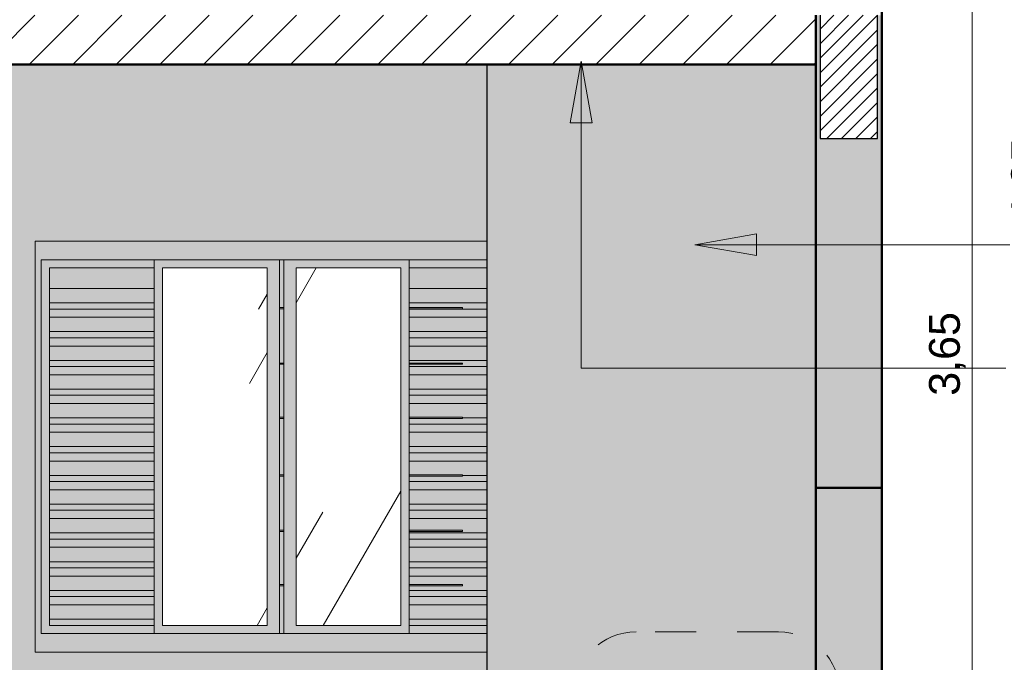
# Model space of a CAD drawing. Header units: metres. Extents: x 9.7 to 43.6, y -0.5 to 5.6.
# Tile 48 of 154: x 16.1 to 18.5, y 1.1 to 2.6. Entities that reach past the tile are written whole.
import ezdxf

# ---------------------------------------------------------------- set-up
doc = ezdxf.new("R2010")
doc.units = ezdxf.units.M
doc.linetypes.add('Traço', pattern=[0.00635, 0.003175, -0.003175])
for name, color, linetype, lineweight in [('A-ANNO-DIMS', 7, 'Continuous', 9), ('A-ANNO-DIMS-50', 7, 'Continuous', 9), ('A-ANNO-SYMB', 7, 'Continuous', 9), ('A-DETL-GENF', 7, 'Continuous', 5), ('A-FLOR', 7, 'Continuous', 5), ('A-FLOR-PATT', 7, 'Continuous', 5), ('A-GLAZ', 7, 'Continuous', 5), ('G-ANNO-TEXT', 7, 'Continuous', 9), ('I-WALL', 7, 'Continuous', 5)]:
    doc.layers.add(name, color=color, linetype=linetype, lineweight=lineweight)
doc.layers.add('A-DETL', color=7, linetype='Continuous', lineweight=5, true_color=0x00a600)
doc.styles.add('Arial', font='arial.ttf', dxfattribs={"height": 0.075})
doc.dimstyles.new('Com_linha__ref__contínua__-_Cor_Vermelha_Arial_1_5mm', dxfattribs={"dimscale": 0.3048, "dimtxt": 0.076519, "dimasz": 0.328084, "dimexe": 0.246063, "dimexo": 0.246063, "dimgap": 0.024606, "dimtad": 1, "dimrnd": 0.01, "dimzin": 0, "dimdsep": 46, "dimtxsty": 'Arial', "dimblk1": 'OBLIQUE', "dimblk2": 'OBLIQUE', "dimsah": 1, "dimcen": 0.09, "dimdle": 0.246063, "dimazin": 0, "dimtfac": 1, "dimtdec": 4, "dimtix": 1, "dimtmove": 0, "dimatfit": 3, "dimfxl": 1, "dimtvp": 1, "dimtolj": 1, "dimtzin": 0, "dimarcsym": 2})
doc.dimstyles.new('Com_linha__ref__contínua__-_Cor_Vermelha_Arial_1_5mm_1', dxfattribs={"dimscale": 0.3048, "dimtxt": 0.076519, "dimasz": 0.328084, "dimexe": 0.246063, "dimexo": 0.246063, "dimgap": 0.024606, "dimtad": 1, "dimrnd": 0.01, "dimzin": 0, "dimdsep": 46, "dimtxsty": 'Arial', "dimblk1": 'OBLIQUE', "dimblk2": 'OBLIQUE', "dimsah": 1, "dimcen": 0.09, "dimdle": 0.246063, "dimazin": 0, "dimtfac": 1, "dimtdec": 4, "dimtix": 1, "dimtmove": 2, "dimatfit": 3, "dimfxl": 1, "dimtvp": 1, "dimtolj": 1, "dimtzin": 0, "dimarcsym": 2})
pattern_1 = [(60, (13.933, 2.53), (-0.79, 3.6316), [0.5, -1]), (60, (14.933, 3.48), (-0.59413, 1.67093), [1.5, -2.5]), (60, (18.933, 10.03), (-1.12, 3.36016), [2.5, -5.65]), (60, (5.433, -9.12), (-3.751, 5.803), [5, -10]), (60, (-1.067, -24.77), (-1.5635, 12.392), [5.5, -10.5]), (60, (75.833, 129.83), (-2.09532, 5.7708), [7.5, -15]), (60, (14.433, 12.53), (-1.7396, 3.48695), [3.5, -10]), (60, (-137.567, -325.47), (-0.06016, 4.5958), [3, -3.75]), (60, (14.683, 3.68), (-4.496, 5.713), [4, -6]), (60, (-47.767, 119.78), (0.186955, -3.976185), [2.5, -5.75]), (60, (18.933, 8.18), (-0.7901, 3.6316), [0.5, -1]), (60, (12.933, 3.48), (-0.59413, 1.67093), [1.5, -2.5]), (60, (18.933, -4.97), (-1.12, 3.3602), [2.5, -5.65]), (60, (22.433, -9.12), (-3.751, 5.803), [5, -10]), (60, (-1.067, 29.83), (-1.5635, 12.392), [5.5, -10.5]), (60, (-47.967, -124.77), (-2.09532, 5.7708), [7.5, -15]), (60, (14.433, -7.47), (-1.7396, 3.487), [3.5, -10]), (60, (-137.567, 330.53), (-0.06016, 4.5958), [3, -3.75]), (60, (13.183, 1.38), (-4.496, 5.713), [4, -6]), (60, (-47.767, -114.72), (0.186955, -3.976185), [2.5, -5.75])]

# ---------------------------------------------------------------- blocks, each defined once
blk = doc.blocks.new('JANELA DE CORRE_-2767304-A0')
at = {"layer": 'A-GLAZ', "true_color": 0xfffffe}
for points in [[(16.175, 1.1), (17.275, 1.1), (17.275, 1.145), (16.19, 1.145), (16.19, 2.055), (17.275, 2.055), (17.275, 2.1), (16.175, 2.1), (16.175, 1.1043)], [(16.465, 1.145), (16.465, 1.165), (16.21, 1.165), (16.21, 2.035), (16.465, 2.035), (16.465, 2.055), (16.19, 2.055), (16.19, 1.145), (16.3033, 1.145)], [(16.415, 1.985), (16.465, 1.985), (16.465, 2.035), (16.21, 2.035), (16.21, 1.985), (16.26, 1.985)], [(17.2528, 1.985), (17.275, 1.985), (17.275, 2.035), (17.085, 2.035), (17.085, 1.985), (17.2287, 1.985)], [(16.38, 1.95), (16.465, 1.95), (16.465, 1.985), (16.21, 1.985), (16.21, 1.95), (16.295, 1.95)], [(17.2528, 1.95), (17.275, 1.95), (17.275, 1.985), (17.085, 1.985), (17.085, 1.95), (17.1841, 1.95)], [(16.31, 1.935), (16.465, 1.935), (16.465, 1.95), (16.21, 1.95), (16.21, 1.935), (16.23, 1.935)], [(17.165, 1.935), (17.275, 1.935), (17.275, 1.95), (17.085, 1.95), (17.085, 1.9385), (17.215, 1.9385), (17.215, 1.9355), (17.085, 1.935)], [(16.33, 1.915), (16.465, 1.915), (16.465, 1.935), (16.21, 1.935), (16.21, 1.915), (16.2367, 1.915)], [(17.275, 1.915), (17.275, 1.935), (17.085, 1.935), (17.085, 1.915), (17.2528, 1.915)], [(16.31, 1.88), (16.465, 1.88), (16.465, 1.915), (16.21, 1.915), (16.21, 1.88), (16.2484, 1.88)], [(17.2528, 1.88), (17.275, 1.88), (17.275, 1.915), (17.085, 1.915), (17.085, 1.88), (17.24, 1.88)], [(16.295, 1.865), (16.465, 1.865), (16.465, 1.88), (16.21, 1.88), (16.21, 1.865), (16.2534, 1.865)], [(17.2528, 1.865), (17.275, 1.865), (17.275, 1.88), (17.085, 1.88), (17.085, 1.865)], [(16.3033, 1.845), (16.465, 1.845), (16.465, 1.865), (16.21, 1.865), (16.21, 1.845)], [(16.3033, 1.81), (16.465, 1.81), (16.465, 1.845), (16.21, 1.845), (16.21, 1.81)], [(17.275, 1.845), (17.275, 1.865), (17.085, 1.865), (17.085, 1.845), (17.2528, 1.845)], [(17.2528, 1.81), (17.275, 1.81), (17.275, 1.845), (17.085, 1.845), (17.085, 1.81)], [(16.465, 1.795), (16.465, 1.81), (16.21, 1.81), (16.21, 1.795), (16.3033, 1.795)], [(17.085, 1.795), (17.275, 1.795), (17.275, 1.81), (17.085, 1.81), (17.085, 1.8035), (17.215, 1.8035), (17.215, 1.8005), (17.085, 1.8005)], [(16.465, 1.775), (16.465, 1.795), (16.21, 1.795), (16.21, 1.775), (16.3033, 1.775)], [(16.3033, 1.74), (16.465, 1.74), (16.465, 1.775), (16.21, 1.775), (16.21, 1.74)], [(17.085, 1.775), (17.275, 1.775), (17.275, 1.795), (17.085, 1.795)], [(17.275, 1.74), (17.275, 1.775), (17.085, 1.775), (17.085, 1.74), (17.2528, 1.74)], [(16.465, 1.725), (16.465, 1.74), (16.21, 1.74), (16.21, 1.725), (16.3033, 1.725)], [(17.2528, 1.725), (17.275, 1.725), (17.275, 1.74), (17.085, 1.74), (17.085, 1.725)], [(16.465, 1.705), (16.465, 1.725), (16.21, 1.725), (16.21, 1.705), (16.3033, 1.705)], [(16.3033, 1.67), (16.465, 1.67), (16.465, 1.705), (16.21, 1.705), (16.21, 1.67)], [(17.275, 1.705), (17.275, 1.725), (17.085, 1.725), (17.085, 1.705), (17.2528, 1.705)], [(17.2528, 1.67), (17.275, 1.67), (17.275, 1.705), (17.085, 1.705), (17.085, 1.6715), (17.215, 1.6715), (17.215, 1.67)], [(16.21, 1.655), (16.465, 1.655), (16.465, 1.67), (16.21, 1.67)], [(16.3033, 1.635), (16.465, 1.635), (16.465, 1.655), (16.21, 1.655), (16.21, 1.635)], [(17.215, 1.655), (17.275, 1.655), (17.275, 1.67), (17.215, 1.67), (17.215, 1.6685), (17.085, 1.6685), (17.085, 1.655)], [(17.2528, 1.635), (17.275, 1.635), (17.275, 1.655), (17.085, 1.655), (17.085, 1.635)], [(16.3033, 1.6), (16.465, 1.6), (16.465, 1.635), (16.21, 1.635), (16.21, 1.6)], [(17.085, 1.6), (17.275, 1.6), (17.275, 1.635), (17.085, 1.635)], [(16.21, 1.585), (16.465, 1.585), (16.465, 1.6), (16.21, 1.6)], [(16.21, 1.565), (16.465, 1.565), (16.465, 1.585), (16.21, 1.585)], [(17.085, 1.585), (17.275, 1.585), (17.275, 1.6), (17.085, 1.6)], [(17.2528, 1.565), (17.275, 1.565), (17.275, 1.585), (17.085, 1.585), (17.085, 1.565)], [(16.465, 1.53), (16.465, 1.565), (16.21, 1.565), (16.21, 1.53), (16.3033, 1.53)], [(17.2528, 1.53), (17.275, 1.53), (17.275, 1.565), (17.085, 1.565), (17.085, 1.5315), (17.215, 1.5315), (17.215, 1.53)], [(16.21, 1.515), (16.465, 1.515), (16.465, 1.53), (16.21, 1.53)], [(16.21, 1.495), (16.465, 1.495), (16.465, 1.515), (16.21, 1.515)], [(17.215, 1.515), (17.275, 1.515), (17.275, 1.53), (17.215, 1.53), (17.215, 1.5285), (17.085, 1.5285), (17.085, 1.515)], [(17.085, 1.495), (17.275, 1.495), (17.275, 1.515), (17.085, 1.515)], [(16.3033, 1.46), (16.465, 1.46), (16.465, 1.495), (16.21, 1.495), (16.21, 1.46), (16.295, 1.46)], [(17.2528, 1.46), (17.275, 1.46), (17.275, 1.495), (17.085, 1.495), (17.085, 1.46)], [(16.21, 1.445), (16.465, 1.445), (16.465, 1.46), (16.21, 1.46)], [(16.2834, 1.425), (16.465, 1.425), (16.465, 1.445), (16.21, 1.445), (16.21, 1.425)], [(17.085, 1.445), (17.275, 1.445), (17.275, 1.46), (17.085, 1.46)], [(17.2528, 1.425), (17.275, 1.425), (17.275, 1.445), (17.085, 1.445), (17.085, 1.425)], [(16.2717, 1.39), (16.465, 1.39), (16.465, 1.425), (16.21, 1.425), (16.21, 1.39)], [(17.215, 1.39), (17.275, 1.39), (17.275, 1.425), (17.085, 1.425), (17.085, 1.3965), (17.215, 1.3965), (17.215, 1.3935), (17.085, 1.3935), (17.085, 1.39)], [(16.465, 1.375), (16.465, 1.39), (16.21, 1.39), (16.21, 1.375), (16.3033, 1.375)], [(17.275, 1.375), (17.275, 1.39), (17.085, 1.39), (17.085, 1.375), (17.2528, 1.375)], [(16.465, 1.355), (16.465, 1.375), (16.21, 1.375), (16.21, 1.355), (16.3033, 1.355)], [(17.275, 1.355), (17.275, 1.375), (17.085, 1.375), (17.085, 1.355), (17.2528, 1.355)], [(16.21, 1.32), (16.465, 1.32), (16.465, 1.355), (16.21, 1.355)], [(17.085, 1.32), (17.275, 1.32), (17.275, 1.355), (17.085, 1.355)], [(16.3033, 1.305), (16.465, 1.305), (16.465, 1.32), (16.21, 1.32), (16.21, 1.305), (16.2434, 1.305)], [(17.2528, 1.305), (17.275, 1.305), (17.275, 1.32), (17.085, 1.32), (17.085, 1.305), (17.225, 1.305)], [(16.465, 1.285), (16.465, 1.305), (16.21, 1.305), (16.21, 1.285), (16.345, 1.285)], [(17.205, 1.285), (17.275, 1.285), (17.275, 1.305), (17.085, 1.305), (17.085, 1.285)], [(16.3033, 1.25), (16.465, 1.25), (16.465, 1.285), (16.21, 1.285), (16.21, 1.25), (16.225, 1.25)], [(17.17, 1.25), (17.275, 1.25), (17.275, 1.285), (17.085, 1.285), (17.085, 1.2645), (17.215, 1.2645), (17.215, 1.2615), (17.085, 1.2615), (17.085, 1.25)], [(16.395, 1.235), (16.465, 1.235), (16.465, 1.25), (16.21, 1.25), (16.21, 1.235), (16.3033, 1.235)], [(17.275, 1.235), (17.275, 1.25), (17.085, 1.25), (17.085, 1.235), (17.2528, 1.235)], [(16.415, 1.215), (16.465, 1.215), (16.465, 1.235), (16.21, 1.235), (16.21, 1.215), (16.3033, 1.215)], [(17.275, 1.215), (17.275, 1.235), (17.085, 1.235), (17.085, 1.215), (17.2528, 1.215)], [(16.465, 1.18), (16.465, 1.215), (16.21, 1.215), (16.21, 1.18), (16.45, 1.18)], [(17.1, 1.18), (17.275, 1.18), (17.275, 1.215), (17.085, 1.215), (17.085, 1.18)], [(16.3033, 1.165), (16.465, 1.165), (16.465, 1.18), (16.21, 1.18), (16.21, 1.165)], [(17.275, 1.165), (17.275, 1.18), (17.085, 1.18), (17.085, 1.165), (17.2528, 1.165)]]:
    blk.add_hatch(color=7, dxfattribs=at).paths.add_polyline_path(points)
h = blk.add_hatch(color=7, dxfattribs=at)
h.paths.add_polyline_path([(16.465, 1.145), (16.77, 1.145), (16.77, 2.055), (16.465, 2.055), (16.465, 1.293)])
h.paths.add_polyline_path([(16.74, 1.165), (16.485, 1.165), (16.485, 2.035), (16.74, 2.035), (16.74, 1.293)])
at = {"layer": 'A-GLAZ', "true_color": 0x7f7f7f}
h = blk.add_hatch(color=8, dxfattribs=at)
h.paths.add_polyline_path([(16.78, 1.145), (16.78, 1.2615), (16.77, 1.2615), (16.77, 1.145), (16.778, 1.145)])
h.paths.add_polyline_path([(16.78, 1.2645), (16.78, 1.3935), (16.77, 1.3935), (16.77, 1.2645), (16.778, 1.2645)])
h.paths.add_polyline_path([(16.78, 1.3965), (16.78, 1.5285), (16.77, 1.5285), (16.77, 1.3965)])
h.paths.add_polyline_path([(16.77, 1.5315), (16.78, 1.5315), (16.78, 1.6685), (16.77, 1.6685)])
h.paths.add_polyline_path([(16.77, 1.6715), (16.78, 1.6715), (16.78, 1.8005), (16.77, 1.8005)])
h.paths.add_polyline_path([(16.78, 1.8035), (16.78, 1.9355), (16.77, 1.9355), (16.77, 1.8035)])
h.paths.add_polyline_path([(16.78, 1.9385), (16.78, 2.055), (16.77, 2.055), (16.77, 1.9385)])
at = {"layer": 'A-GLAZ', "true_color": 0xfffffe}
h = blk.add_hatch(color=7, dxfattribs=at)
h.paths.add_polyline_path([(16.78, 1.145), (17.085, 1.145), (17.085, 2.055), (16.78, 2.055), (16.78, 1.293)])
h.paths.add_polyline_path([(17.065, 1.165), (16.81, 1.165), (16.81, 2.035), (17.065, 2.035), (17.065, 1.293)])
h = blk.add_hatch(color=7, dxfattribs=at)
h.paths.add_polyline_path([(17.085, 1.145), (17.275, 1.145), (17.275, 1.165), (17.085, 1.165), (17.085, 1.1465)])
h.paths.add_polyline_path([(17.2528, 2.035), (17.275, 2.035), (17.275, 2.055), (17.085, 2.055), (17.085, 2.035)])
at = {"layer": 'A-GLAZ', "true_color": 0xbee8fe}
h = blk.add_hatch(dxfattribs=at)
h.set_pattern_fill('FP_3', color=254, style=0, pattern_type=2)
h.set_pattern_definition(pattern_1)
h.paths.add_polyline_path([(16.74, 1.165), (16.74, 2.035), (16.485, 2.035), (16.485, 1.165), (16.6198, 1.165)])
h = blk.add_hatch(dxfattribs=at)
h.set_pattern_fill('FP_3', color=254, style=0, pattern_type=2)
h.set_pattern_definition(pattern_1)
h.paths.add_polyline_path([(17.065, 1.165), (17.065, 2.035), (16.81, 2.035), (16.81, 1.165), (16.9363, 1.165)])
at = {"layer": 'A-GLAZ', "true_color": 0xfffffe}
h = blk.add_hatch(color=7, dxfattribs=at)
h.paths.add_polyline_path([(16.78, 1.9355), (16.78, 1.9385), (16.77, 1.9385), (16.77, 1.9355)])
h.paths.add_polyline_path([(17.215, 1.9355), (17.215, 1.9385), (17.085, 1.9385), (17.085, 1.9355), (17.1845, 1.9355)])
h = blk.add_hatch(color=7, dxfattribs=at)
h.paths.add_polyline_path([(17.215, 1.8005), (17.215, 1.8035), (17.085, 1.8035), (17.085, 1.8005)])
h.paths.add_polyline_path([(16.77, 1.8005), (16.78, 1.8005), (16.78, 1.8035), (16.77, 1.8035)])
h = blk.add_hatch(color=7, dxfattribs=at)
h.paths.add_polyline_path([(16.77, 1.6685), (16.78, 1.6685), (16.78, 1.6715), (16.77, 1.6715), (16.77, 1.6705)])
h.paths.add_polyline_path([(17.085, 1.6685), (17.215, 1.6685), (17.215, 1.6715), (17.085, 1.6715), (17.085, 1.67)])
h = blk.add_hatch(color=7, dxfattribs=at)
h.paths.add_polyline_path([(17.085, 1.5285), (17.215, 1.5285), (17.215, 1.5315), (17.085, 1.5315), (17.085, 1.53)])
h.paths.add_polyline_path([(16.78, 1.5285), (16.78, 1.5315), (16.77, 1.5315), (16.77, 1.5285)])
h = blk.add_hatch(color=7, dxfattribs=at)
h.paths.add_polyline_path([(16.77, 1.3935), (16.78, 1.3935), (16.78, 1.3965), (16.77, 1.3965)])
h.paths.add_polyline_path([(17.215, 1.3935), (17.215, 1.3965), (17.085, 1.3965), (17.085, 1.3935)])
h = blk.add_hatch(color=7, dxfattribs=at)
h.paths.add_polyline_path([(16.77, 1.2615), (16.78, 1.2615), (16.78, 1.2645), (16.77, 1.2645)])
h.paths.add_polyline_path([(17.1815, 1.2615), (17.215, 1.2615), (17.215, 1.2645), (17.085, 1.2645), (17.085, 1.2615)])
at = {"layer": 'A-GLAZ'}
for p, q in [((16.175, 2.1), (16.175, 1.1)), ((17.275, 2.1), (16.175, 2.1)), ((16.19, 2.055), (17.275, 2.055)), ((16.19, 1.145), (16.19, 2.055)), ((16.465, 2.055), (16.465, 1.145)), ((16.77, 1.145), (16.77, 2.055)), ((16.78, 2.055), (16.78, 1.145)), ((17.085, 1.145), (17.085, 2.055)), ((16.21, 1.165), (16.21, 2.035)), ((16.21, 2.035), (16.465, 2.035)), ((16.485, 1.165), (16.485, 2.035)), ((16.485, 2.035), (16.74, 2.035)), ((16.74, 2.035), (16.74, 1.165)), ((16.81, 2.035), (17.065, 2.035)), ((16.81, 1.165), (16.81, 2.035)), ((17.065, 2.035), (17.065, 1.165)), ((17.085, 2.035), (17.275, 2.035)), ((16.21, 1.985), (16.465, 1.985)), ((17.085, 1.985), (17.275, 1.985)), ((16.21, 1.95), (16.465, 1.95)), ((17.085, 1.95), (17.275, 1.95)), ((16.21, 1.935), (16.465, 1.935)), ((16.77, 1.9385), (16.78, 1.9385)), ((16.77, 1.9355), (16.78, 1.9355)), ((17.085, 1.9385), (17.215, 1.9385)), ((17.085, 1.9355), (17.215, 1.9355)), ((17.085, 1.935), (17.275, 1.935)), ((17.215, 1.9385), (17.215, 1.9355)), ((16.21, 1.915), (16.465, 1.915)), ((17.085, 1.915), (17.275, 1.915)), ((16.21, 1.88), (16.465, 1.88)), ((17.085, 1.88), (17.275, 1.88)), ((16.21, 1.865), (16.465, 1.865)), ((16.21, 1.845), (16.465, 1.845)), ((17.085, 1.865), (17.275, 1.865)), ((17.085, 1.845), (17.275, 1.845)), ((16.21, 1.81), (16.465, 1.81)), ((16.77, 1.8035), (16.78, 1.8035)), ((16.77, 1.8005), (16.78, 1.8005)), ((17.085, 1.81), (17.275, 1.81)), ((17.085, 1.8035), (17.215, 1.8035)), ((17.085, 1.8005), (17.215, 1.8005)), ((17.215, 1.8035), (17.215, 1.8005)), ((16.21, 1.795), (16.465, 1.795)), ((16.21, 1.775), (16.465, 1.775)), ((17.085, 1.795), (17.275, 1.795)), ((17.085, 1.775), (17.275, 1.775)), ((16.21, 1.74), (16.465, 1.74)), ((17.085, 1.74), (17.275, 1.74)), ((16.21, 1.725), (16.465, 1.725)), ((16.21, 1.705), (16.465, 1.705)), ((17.085, 1.725), (17.275, 1.725)), ((17.085, 1.705), (17.275, 1.705)), ((16.21, 1.67), (16.465, 1.67)), ((16.21, 1.655), (16.465, 1.655)), ((16.77, 1.6715), (16.78, 1.6715)), ((16.77, 1.6685), (16.78, 1.6685)), ((17.085, 1.6715), (17.215, 1.6715)), ((17.085, 1.6685), (17.215, 1.6685)), ((17.085, 1.655), (17.275, 1.655)), ((17.215, 1.6715), (17.215, 1.6685)), ((17.215, 1.67), (17.275, 1.67)), ((16.21, 1.635), (16.465, 1.635)), ((17.085, 1.635), (17.275, 1.635)), ((16.21, 1.6), (16.465, 1.6)), ((16.21, 1.585), (16.465, 1.585)), ((17.085, 1.6), (17.275, 1.6)), ((17.085, 1.585), (17.275, 1.585)), ((16.21, 1.565), (16.465, 1.565)), ((17.085, 1.565), (17.275, 1.565)), ((16.21, 1.53), (16.465, 1.53)), ((16.21, 1.515), (16.465, 1.515)), ((16.77, 1.5315), (16.78, 1.5315)), ((16.77, 1.5285), (16.78, 1.5285)), ((17.085, 1.5315), (17.215, 1.5315)), ((17.085, 1.5285), (17.215, 1.5285)), ((17.085, 1.515), (17.275, 1.515)), ((17.215, 1.5315), (17.215, 1.5285)), ((17.215, 1.53), (17.275, 1.53)), ((16.21, 1.495), (16.465, 1.495)), ((17.085, 1.495), (17.275, 1.495)), ((16.21, 1.46), (16.465, 1.46)), ((16.21, 1.445), (16.465, 1.445)), ((17.085, 1.46), (17.275, 1.46)), ((17.085, 1.445), (17.275, 1.445)), ((16.21, 1.425), (16.465, 1.425)), ((17.085, 1.425), (17.275, 1.425)), ((16.21, 1.39), (16.465, 1.39)), ((16.77, 1.3965), (16.78, 1.3965)), ((16.77, 1.3935), (16.78, 1.3935)), ((17.085, 1.3965), (17.215, 1.3965)), ((17.085, 1.3935), (17.215, 1.3935)), ((17.085, 1.39), (17.275, 1.39)), ((17.215, 1.3965), (17.215, 1.3935)), ((16.21, 1.375), (16.465, 1.375)), ((17.085, 1.375), (17.275, 1.375)), ((16.21, 1.355), (16.465, 1.355)), ((17.085, 1.355), (17.275, 1.355)), ((16.21, 1.32), (16.465, 1.32)), ((17.085, 1.32), (17.275, 1.32)), ((16.21, 1.305), (16.465, 1.305)), ((17.085, 1.305), (17.275, 1.305)), ((16.21, 1.285), (16.465, 1.285)), ((17.085, 1.285), (17.275, 1.285)), ((16.21, 1.25), (16.465, 1.25)), ((16.77, 1.2645), (16.78, 1.2645)), ((16.77, 1.2615), (16.78, 1.2615)), ((17.085, 1.2645), (17.215, 1.2645)), ((17.085, 1.2615), (17.215, 1.2615)), ((17.085, 1.25), (17.275, 1.25)), ((17.215, 1.2645), (17.215, 1.2615)), ((16.21, 1.235), (16.465, 1.235)), ((17.085, 1.235), (17.275, 1.235)), ((16.21, 1.215), (16.465, 1.215)), ((17.085, 1.215), (17.275, 1.215)), ((16.465, 1.18), (16.21, 1.18)), ((17.275, 1.18), (17.085, 1.18)), ((16.465, 1.165), (16.21, 1.165)), ((16.74, 1.165), (16.485, 1.165)), ((17.065, 1.165), (16.81, 1.165)), ((17.275, 1.165), (17.085, 1.165)), ((17.275, 1.145), (16.19, 1.145)), ((16.175, 1.1), (17.275, 1.1))]:
    blk.add_line(p, q, dxfattribs=at)
blk = doc.blocks.new('DIMBLOCK15-A')
at = {"layer": 'A-ANNO-DIMS-50', "color": 242, "true_color": 0xbd2b2e, "transparency": 16777216}
for p, q in [((16.048, 0.95), (16.048, 2.605)), ((16.048, 2.53), (15.998, 2.58)), ((16.048, 2.53), (15.973, 2.53)), ((16.048, 2.53), (16.098, 2.48)), ((16.048, 2.53), (16.0523, 2.53)), ((16.048, 0.95), (15.998, 1)), ((16.048, 0.95), (15.973, 0.95)), ((16.048, 0.95), (16.098, 0.9)), ((16.048, 0.95), (16.33, 0.95))]:
    blk.add_line(p, q, dxfattribs=at)
at = {"layer": 'A-ANNO-DIMS-50', "color": 0, "transparency": 16777216, "insert": (15.9432, 1.6388), "char_height": 0.075, "width": 0.242979, "attachment_point": 1, "rotation": 90, "line_spacing_factor": 0.941778, "style": 'Arial'}
blk.add_mtext('1,58', dxfattribs=at)
blk = doc.blocks.new('_Oblique')
at = {"color": 0, "linetype": 'ByBlock', "lineweight": -2}
blk.add_line((-0.5, -0.5), (0.5, 0.5), dxfattribs=at)
blk = doc.blocks.new('DIMBLOCK19-A')
at = {"layer": 'A-ANNO-DIMS-50', "color": 242, "true_color": 0xbd2b2e, "transparency": 16777216}
for p, q in [((18.4551, 3.65), (18.4051, 3.7)), ((18.4551, 3.65), (18.31, 3.65)), ((18.4551, -0.075), (18.4551, 3.65)), ((18.4551, 3.65), (18.5051, 3.6)), ((18.4551, 3.65), (18.5301, 3.65)), ((18.4551, 0), (18.4051, 0.05)), ((18.4551, 0), (18.15, 0)), ((18.4551, 0), (18.5051, -0.05)), ((18.4551, 0), (18.5301, 0))]:
    blk.add_line(p, q, dxfattribs=at)
at = {"layer": 'A-ANNO-DIMS-50', "color": 0, "transparency": 16777216, "insert": (18.3502, 1.7238), "char_height": 0.075, "width": 0.242979, "attachment_point": 1, "rotation": 90, "line_spacing_factor": 0.941778, "style": 'Arial'}
blk.add_mtext('3,65', dxfattribs=at)
blk = doc.blocks.new('DIMBLOCK21-A')
at = {"layer": 'A-ANNO-DIMS-50', "color": 242, "true_color": 0xbd2b2e, "transparency": 16777216}
for p, q in [((18.6551, -0.075), (18.6551, 4.325)), ((18.6551, 4.25), (18.6051, 4.3)), ((18.6551, 4.25), (18.31, 4.25)), ((18.6551, 4.25), (18.7051, 4.2)), ((18.6551, 4.25), (18.7301, 4.25)), ((18.6551, 0), (18.6051, 0.05)), ((18.6551, 0), (18.15, 0)), ((18.6551, 0), (18.7051, -0.05)), ((18.6551, 0), (18.7301, 0))]:
    blk.add_line(p, q, dxfattribs=at)
at = {"layer": 'A-ANNO-DIMS-50', "color": 0, "transparency": 16777216, "insert": (18.5502, 2.1469), "char_height": 0.075, "width": 0.242979, "attachment_point": 1, "rotation": 90, "line_spacing_factor": 0.941778, "style": 'Arial'}
blk.add_mtext('4,25', dxfattribs=at)

msp = doc.modelspace()

# ---------------------------------------------------------------- hatches: boundary and pattern name
at = {"layer": 'A-DETL-GENF', "true_color": 0x464646}
h = msp.add_hatch(dxfattribs=at)
h.set_pattern_fill('FP_22', color=49, style=0, pattern_type=2)
h.set_pattern_definition([(45, (13.933, 2.53), (-0.01767767, 0.01767767), [])])
h.paths.add_polyline_path([(11.245, 2.35), (11.385, 2.35), (11.385, 2.65), (11.245, 2.65), (11.245, 2.53)])
h.paths.add_polyline_path([(18.085, 2.35), (18.225, 2.35), (18.225, 2.65), (18.085, 2.65), (18.085, 2.53)])
h.paths.add_polyline_path([(14.2649, 2.35), (14.2649, 2.65), (14.1249, 2.65), (14.1249, 2.35), (14.195, 2.35)])
h.paths.add_polyline_path([(18.225, 3.45), (18.225, 3.65), (18.085, 3.65), (18.085, 3.45), (18.2024, 3.45)])
h.paths.add_polyline_path([(14.2649, 5.05), (14.2649, 5.25), (14.1249, 5.25), (14.1249, 5.05), (14.1949, 5.05)])
h.paths.add_polyline_path([(11.2449, 5.05), (11.3849, 5.05), (11.3849, 5.25), (11.2449, 5.25), (11.2449, 5.0679)])
at = {"layer": 'A-FLOR-PATT', "true_color": 0x808080}
h = msp.add_hatch(dxfattribs=at)
h.set_pattern_fill('FP_1', color=8, style=0, pattern_type=2)
h.set_pattern_definition([(45, (13.933, 2.53), (-0.053033, 0.053033), [])])
h.paths.add_polyline_path([(11.395, 2.53), (14.1249, 2.53), (14.1249, 2.65), (11.395, 2.65), (11.395, 2.6142)])
h.paths.add_polyline_path([(14.2649, 2.53), (18.075, 2.53), (18.075, 2.65), (14.2649, 2.65), (14.2649, 2.6142)])
at = {"layer": 'G-ANNO-TEXT'}
for points in [[(17.5038, 2.538), (17.4773, 2.388), (17.5302, 2.388)], [(17.7804, 2.0914), (17.9304, 2.065), (17.9304, 2.1179)]]:
    msp.add_hatch(color=256, dxfattribs=at).paths.add_polyline_path(points)
at = {"layer": 'I-WALL', "true_color": 0x7f7f7f}
for points in [[(18.075, 1.5), (18.235, 1.5), (18.235, 2.65), (18.225, 2.65), (18.225, 2.35), (18.085, 2.35), (18.085, 2.65), (18.075, 2.65), (18.075, 1.5289)], [(18.075, -0.07), (18.235, -0.07), (18.235, 1.5), (18.075, 1.5), (18.075, -0.06)]]:
    msp.add_hatch(color=8, dxfattribs=at).paths.add_polyline_path(points)
at = {"layer": 'I-WALL', "true_color": 0xf4eccd}
msp.add_hatch(color=254, dxfattribs=at).paths.add_polyline_path([(15.477, 0.1), (16.425, 0.1), (16.425, 0.93), (16.405, 0.93), (16.405, 0.95), (17.255, 0.95), (17.255, 1.05), (17.275, 1.05), (17.275, 1.1), (16.175, 1.1), (16.175, 2.1), (17.275, 2.1), (17.275, 2.53), (15.475, 2.53), (15.475, 0.1)])
h = msp.add_hatch(color=254, dxfattribs=at)
h.paths.add_polyline_path([(17.275, 0.1), (18.075, 0.1), (18.075, 0.48), (18.0655, 0.4867), (18.0655, 0.6778), (18.0089, 0.7344), (18.0089, 0.6345), (17.575, 0.6345), (17.575, 0.92), (18.055, 0.92), (18.055, 1), (18.075, 1), (18.075, 2.53), (17.275, 2.53), (17.275, 0.1605)])
h.paths.add_polyline_path([(18.0655, 0.706), (18.065, 0.87), (18.0639, 0.8705), (18.0089, 0.8705), (18.0089, 0.7626), (18.0448, 0.7268)])
h.paths.add_polyline_path([(18.075, 0.8691), (18.0747, 0.88), (18.067, 0.8796), (18.0696, 0.8785), (18.0719, 0.8768), (18.0736, 0.8746), (18.0747, 0.8719), (18.075, 0.8693)])

# ---------------------------------------------------------------- linework, layer by layer
at = {"layer": 'A-ANNO-SYMB', "linetype": 'Traço'}
msp.add_line((17.9837, 1.1494), (17.6378, 1.1494), dxfattribs=at)
for centre, start, end in [((17.6378, 0.9994), 90, 180), ((17.9837, 0.9994), 0, 90)]:
    msp.add_arc(centre, 0.15, start, end, dxfattribs=at)
at = {"layer": 'A-DETL', "color": 7, "lineweight": 25}
for p, q in [((18.085, 2.65), (18.085, 2.35)), ((18.225, 2.35), (18.225, 2.65)), ((17.275, 0.93), (17.275, 2.53)), ((18.085, 2.35), (18.225, 2.35))]:
    msp.add_line(p, q, dxfattribs=at)
at = {"layer": 'A-FLOR', "lineweight": 50}
msp.add_line((14.2649, 2.53), (18.075, 2.53), dxfattribs=at)
at = {"layer": 'G-ANNO-TEXT'}
for p, q in [((17.5038, 2.538), (17.4773, 2.388)), ((17.5302, 2.388), (17.5038, 2.538)), ((17.5038, 2.538), (17.5038, 1.7913)), ((17.4773, 2.388), (17.5302, 2.388)), ((17.9304, 2.1179), (17.7804, 2.0914)), ((17.9304, 2.065), (17.9304, 2.1179)), ((17.7804, 2.0914), (17.9304, 2.065)), ((17.7804, 2.0914), (18.5466, 2.0914)), ((17.5038, 1.7913), (18.5368, 1.7913))]:
    msp.add_line(p, q, dxfattribs=at)
at = {"layer": 'I-WALL', "lineweight": 50}
for p, q in [((18.235, -0.07), (18.235, 3.65)), ((18.075, 2.65), (18.075, 1)), ((18.235, 1.5), (18.075, 1.5))]:
    msp.add_line(p, q, dxfattribs=at)
at = {"layer": 'I-WALL'}
for p, q in [((17.275, 2.53), (17.275, 0.95)), ((16.175, 1.1), (16.175, 2.1)), ((16.175, 2.1), (17.275, 2.1)), ((17.275, 1.1), (16.175, 1.1))]:
    msp.add_line(p, q, dxfattribs=at)

# ---------------------------------------------------------------- block references
at = {"layer": 'A-GLAZ'}
msp.add_blockref('JANELA DE CORRE_-2767304-A0', (0, 0), dxfattribs=at)

# ---------------------------------------------------------------- dimensions: what is measured, and where the dimension line sits
at = {"layer": 'A-ANNO-DIMS', "color": 242, "true_color": 0xbd2b2e}
dim = msp.add_linear_dim(base=(18.6551, 4.25), p1=(18.075, 0), p2=(18.235, 4.25), angle=90, dimstyle='Com_linha__ref__contínua__-_Cor_Vermelha_Arial_1_5mm_1', override={"dimpost": '<>', "dimfxl": 4.253011}, dxfattribs=at)
dim.commit()
dim.dimension.update_dxf_attribs({"geometry": 'DIMBLOCK21-A', "text_midpoint": (18.6002, 2.2684), "dimtype": 160, "text_rotation": 90})
for base, p1, p2, override, picture, middle in [((18.4551, 3.65), (18.075, 0), (18.235, 3.65), {"dimpost": '<>', "dimfxl": 3.653505}, 'DIMBLOCK19-A', (18.4092, 1.825)), ((16.048, 2.53), (16.405, 0.95), (15.9773, 2.53), {"dimpost": '<>', "dimfxl": 1.63686}, 'DIMBLOCK15-A', (16.0023, 1.74))]:
    dim = msp.add_linear_dim(base=base, p1=p1, p2=p2, angle=90, dimstyle='Com_linha__ref__contínua__-_Cor_Vermelha_Arial_1_5mm', override=override, dxfattribs=at)
    dim.commit()
    dim.dimension.update_dxf_attribs({"geometry": picture, "text_midpoint": middle})

doc.saveas('drawing.dxf')
